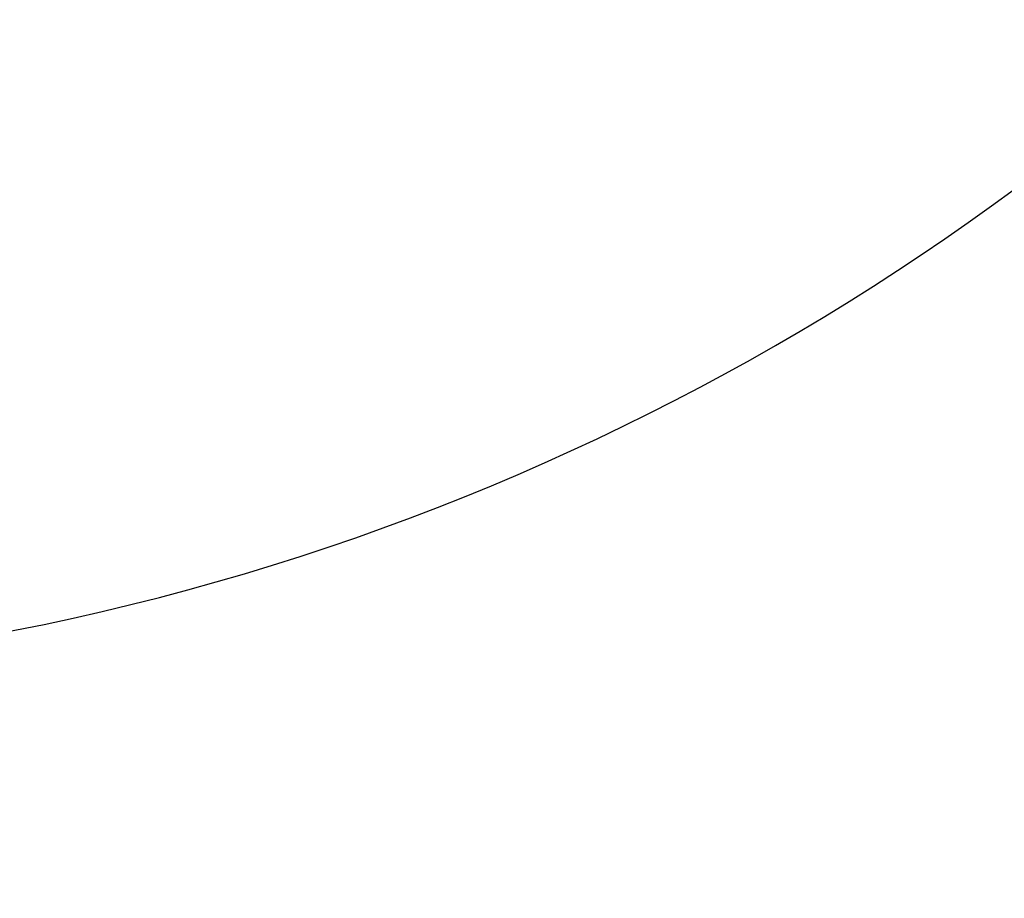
# Model space of a CAD drawing. Extents: x 0 to 16820, y 0 to 11880.
# Tile 5 of 78: x 8056 to 8586, y 5041 to 5514. Entities that reach past the tile are written whole.
import ezdxf

# ---------------------------------------------------------------- set-up
doc = ezdxf.new("R2010")
doc.units = 0
doc.header["$LTSCALE"] = 20
doc.layers.get('0').update_dxf_attribs({"linetype": 'CONTINUOUS'})
doc.styles.add('SLDTEXTSTYLE0', font='TXT', dxfattribs={"width": 0.605})
doc.dimstyles.new('SLDDIMSTYLE1', dxfattribs={"dimtxt": 100, "dimasz": 100, "dimexe": 0, "dimexo": 0.0625, "dimgap": 25, "dimtad": 1, "dimdec": 4, "dimlfac": 20, "dimzin": 12, "dimtxsty": 'SLDTEXTSTYLE0', "dimsah": 1, "dimcen": 0.09, "dimadec": 1, "dimazin": 3, "dimtfac": 1, "dimtofl": 0, "dimtmove": 0, "dimatfit": 3, "dimtolj": 1, "dimtzin": 12})

# ---------------------------------------------------------------- blocks, each defined once
blk = doc.blocks.new('_D_3')
at = {"color": 7, "linetype": 'CONTINUOUS'}
for p, q in [((7831.16, 6507.87), (11819.08, 6507.87)), ((4317.75, 5895.41), (3824.45, 5808.43))]:
    blk.add_line(p, q, dxfattribs=at)
blk.add_arc((7791.16, 6507.87), 3997.91, 190, 0, dxfattribs=at)
for points in [[(11789.08, 6507.87), (11772.83, 6408.07), (11802.82, 6407.69)], [(3853.99, 5813.64), (3857.85, 5712.6), (3887.32, 5718.17)]]:
    blk.add_solid(points, dxfattribs=at)
at = {"color": 7, "linetype": 'CONTINUOUS', "insert": (7986.83, 2641.21), "char_height": 100, "attachment_point": 1, "rotation": 5, "style": 'SLDTEXTSTYLE0'}
blk.add_mtext('170°', dxfattribs=at)

msp = doc.modelspace()

# ---------------------------------------------------------------- linework, layer by layer
at = {"color": 7, "linetype": 'CONTINUOUS'}
for radius in [3487, 1348]:
    msp.add_arc((7791.1647235, 6507.8716374), radius, 190, 170, dxfattribs=at)

# ---------------------------------------------------------------- dimensions: what is measured, and where the dimension line sits
dim = msp.add_angular_dim_2l(base=(8139.6056329, 2525.1738183), line1=((4357.1400888, 5902.3604418), (6463.6438724, 6273.7938939)), line2=((6833.3630896, 6507.8716374), (7791.1647235, 6507.8716374)), dimstyle='SLDDIMSTYLE1', dxfattribs=at)
dim.commit()
dim.dimension.update_dxf_attribs({"geometry": '_D_3', "text_midpoint": (8139.6056329, 2525.1738183), "dimtype": 162})

doc.saveas('drawing.dxf')
